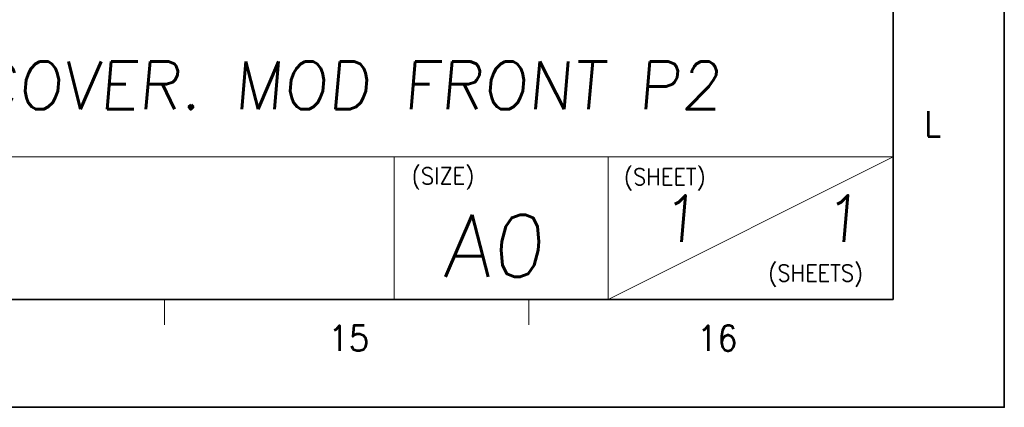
# Model space of a CAD drawing. Header units: millimetres. Extents: x 4065 to 8083, y -652 to 5416.
# Tile 229 of 256: x 5140 to 5332, y 4565 to 4640. Entities that reach past the tile are written whole.
import ezdxf
from ezdxf.enums import TextEntityAlignment as Align

# ---------------------------------------------------------------- set-up
doc = ezdxf.new("R2010")
doc.units = ezdxf.units.MM
doc.header["$LTSCALE"] = 0.8
doc.layers.get('0').update_dxf_attribs({"linetype": 'CONTINUOUS', "lineweight": 0})
doc.layers.add('2', color=3, linetype='CONTINUOUS', lineweight=0)
doc.styles.add('GHS', font='romans', dxfattribs={"height": 2, "bigfont": 'whgtxt'})
doc.styles.get("Standard").update_dxf_attribs({"font": 'romans.shx', "width": 0.8, "oblique": 5, "bigfont": 'whgtxt.shx'})

msp = doc.modelspace()

# ---------------------------------------------------------------- linework, layer by layer
at = {"color": 7, "linetype": 'Continuous', "lineweight": 35}
for p, q in [((5310.399, 4585.783), (5310.399, 5383.651)), ((4170.872, 4585.783), (5310.399, 4585.783))]:
    msp.add_line(p, q, dxfattribs=at)
at = {"color": 7, "linetype": 'Continuous'}
for p, q in [((5310.399, 4585.783), (5310.399, 4763.834)), ((5096.738, 4613.652), (5310.399, 4613.652)), ((5212.858, 4585.783), (5212.858, 4613.652)), ((5254.661, 4585.783), (5254.661, 4613.652)), ((5254.661, 4585.783), (5310.399, 4613.652)), ((5096.738, 4585.783), (5310.399, 4585.783)), ((5096.738, 4585.783), (5310.399, 4585.783)), ((5145.446, 4585.783), (5310.399, 4585.783)), ((5167.958, 4580.802), (5167.958, 4585.783)), ((5239.178, 4580.802), (5239.178, 4585.783))]:
    msp.add_line(p, q, dxfattribs=at)
at = {"color": 7, "linetype": 'Continuous', "lineweight": 35}
msp.add_lwpolyline([(5332.145, 5404.717), (4144.145, 5404.717), (4144.145, 4564.717), (5332.145, 4564.717)], close=True, dxfattribs=at)

# ---------------------------------------------------------------- texts
at = {"color": 7, "linetype": 'Continuous', "width": 0.933333}
for s, height, p in [('L', 4.98, (5318.124, 4620.066)), ('15', 4.9805, (5203.967, 4578.215)), ('16', 4.9805, (5276.023, 4578.215))]:
    msp.add_text(s, height=height, dxfattribs=at).set_placement(p, align=Align.MIDDLE_CENTER)
for s, p in [('(SIZE)', (5216.271, 4611.528)), ('(SHEET)', (5257.746, 4611.354)), ('(SHEETS)', (5285.963, 4592.543))]:
    msp.add_text(s, height=3.2303, dxfattribs=at).set_placement(p, align=Align.TOP_LEFT)
at = {"layer": '2', "style": 'GHS', "oblique": 5}
for s, height, p in [('COVER. MOD FRONT P2', 9.30786, (5130.797, 4622.926)), ('1', 9.09, (5264.723, 4597.001)), ('1', 9.09, (5296.469, 4597.001)), ('A0', 12.1196, (5222.373, 4590.189))]:
    msp.add_text(s, height=height, dxfattribs=at).set_placement(p)

doc.saveas('drawing.dxf')
